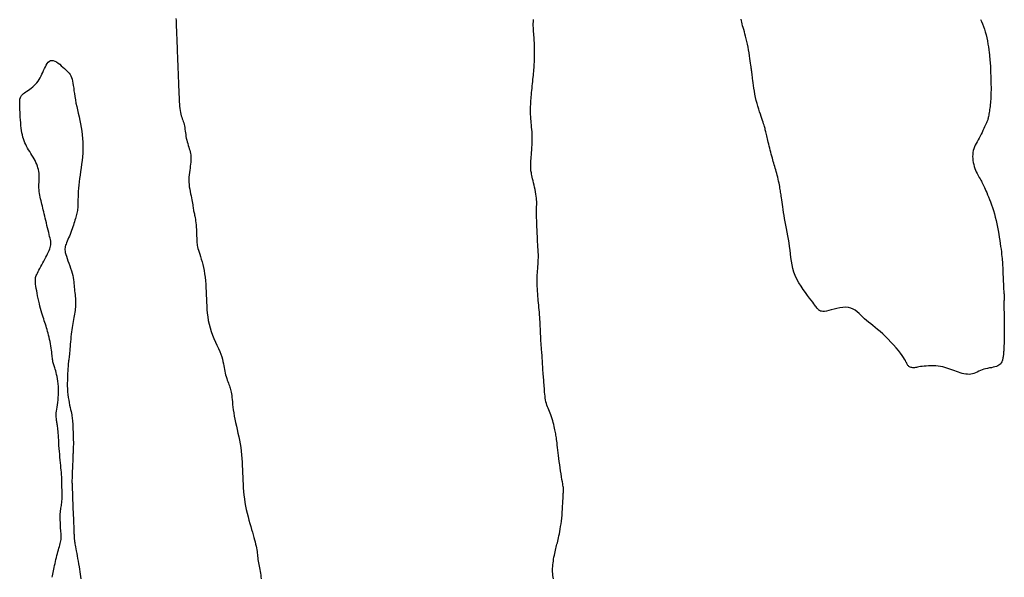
# Model space of a CAD drawing. Header units: millimetres. Extents: x 32690613 to 32693367, y 5343692 to 5344708.
# Tile 11 of 256: x 32692210 to 32692244, y 5343766 to 5343785. Entities that reach past the tile are written whole.
import ezdxf

# ---------------------------------------------------------------- set-up
doc = ezdxf.new("R2010")
doc.units = ezdxf.units.MM
doc.header["$LTSCALE"] = 20
for name, color, linetype in [('02-DGM_HL_495.00', 142, 'Continuous'), ('02-DGM_HL_495.50', 152, 'Continuous'), ('02-DGM_HL_496.00', 162, 'Continuous')]:
    doc.layers.add(name, color=color, linetype=linetype)

msp = doc.modelspace()

# ---------------------------------------------------------------- linework, layer by layer
at = {"layer": '02-DGM_HL_495.00', "elevation": 495, "flags": 128}
msp.add_lwpolyline([(32692243.115, 5343785.168), (32692243.146, 5343785.092), (32692243.178, 5343785.012), (32692243.211, 5343784.926), (32692243.244, 5343784.835), (32692243.275, 5343784.74), (32692243.304, 5343784.641), (32692243.328, 5343784.538), (32692243.35, 5343784.433), (32692243.368, 5343784.329), (32692243.383, 5343784.227), (32692243.396, 5343784.13), (32692243.407, 5343784.04), (32692243.415, 5343783.96), (32692243.422, 5343783.891), (32692243.428, 5343783.835), (32692243.433, 5343783.792), (32692243.436, 5343783.759), (32692243.439, 5343783.734), (32692243.441, 5343783.716), (32692243.442, 5343783.704), (32692243.443, 5343783.694), (32692243.444, 5343783.687), (32692243.445, 5343783.679), (32692243.446, 5343783.67), (32692243.446, 5343783.657), (32692243.447, 5343783.638), (32692243.448, 5343783.613), (32692243.45, 5343783.58), (32692243.451, 5343783.536), (32692243.454, 5343783.48), (32692243.456, 5343783.411), (32692243.459, 5343783.331), (32692243.462, 5343783.243), (32692243.465, 5343783.148), (32692243.468, 5343783.05), (32692243.47, 5343782.951), (32692243.471, 5343782.854), (32692243.471, 5343782.761), (32692243.47, 5343782.675), (32692243.468, 5343782.594), (32692243.465, 5343782.519), (32692243.461, 5343782.449), (32692243.456, 5343782.382), (32692243.45, 5343782.319), (32692243.444, 5343782.259), (32692243.437, 5343782.201), (32692243.43, 5343782.144), (32692243.423, 5343782.089), (32692243.416, 5343782.036), (32692243.408, 5343781.986), (32692243.401, 5343781.939), (32692243.393, 5343781.896), (32692243.386, 5343781.857), (32692243.379, 5343781.823), (32692243.373, 5343781.794), (32692243.366, 5343781.768), (32692243.359, 5343781.744), (32692243.351, 5343781.721), (32692243.341, 5343781.696), (32692243.33, 5343781.669), (32692243.315, 5343781.636), (32692243.298, 5343781.597), (32692243.277, 5343781.551), (32692243.253, 5343781.498), (32692243.226, 5343781.44), (32692243.197, 5343781.378), (32692243.166, 5343781.313), (32692243.133, 5343781.247), (32692243.1, 5343781.181), (32692243.065, 5343781.116), (32692243.031, 5343781.053), (32692242.997, 5343780.992), (32692242.965, 5343780.933), (32692242.935, 5343780.873), (32692242.908, 5343780.814), (32692242.884, 5343780.754), (32692242.866, 5343780.692), (32692242.852, 5343780.628), (32692242.845, 5343780.561), (32692242.843, 5343780.492), (32692242.846, 5343780.422), (32692242.854, 5343780.351), (32692242.866, 5343780.281), (32692242.881, 5343780.212), (32692242.9, 5343780.145), (32692242.921, 5343780.082), (32692242.944, 5343780.022), (32692242.968, 5343779.966), (32692242.994, 5343779.913), (32692243.02, 5343779.863), (32692243.046, 5343779.816), (32692243.072, 5343779.771), (32692243.097, 5343779.728), (32692243.12, 5343779.687), (32692243.142, 5343779.647), (32692243.163, 5343779.608), (32692243.183, 5343779.567), (32692243.204, 5343779.526), (32692243.224, 5343779.481), (32692243.246, 5343779.433), (32692243.27, 5343779.38), (32692243.296, 5343779.322), (32692243.325, 5343779.257), (32692243.356, 5343779.186), (32692243.389, 5343779.109), (32692243.423, 5343779.026), (32692243.457, 5343778.937), (32692243.492, 5343778.844), (32692243.526, 5343778.745), (32692243.558, 5343778.641), (32692243.589, 5343778.533), (32692243.618, 5343778.421), (32692243.645, 5343778.307), (32692243.67, 5343778.191), (32692243.693, 5343778.075), (32692243.715, 5343777.959), (32692243.735, 5343777.844), (32692243.754, 5343777.731), (32692243.771, 5343777.622), (32692243.786, 5343777.517), (32692243.8, 5343777.416), (32692243.813, 5343777.321), (32692243.824, 5343777.232), (32692243.833, 5343777.15), (32692243.841, 5343777.075), (32692243.848, 5343777.008), (32692243.854, 5343776.95), (32692243.858, 5343776.898), (32692243.862, 5343776.851), (32692243.865, 5343776.806), (32692243.867, 5343776.761), (32692243.87, 5343776.714), (32692243.872, 5343776.663), (32692243.874, 5343776.604), (32692243.877, 5343776.538), (32692243.88, 5343776.464), (32692243.883, 5343776.387), (32692243.886, 5343776.307), (32692243.889, 5343776.227), (32692243.893, 5343776.149), (32692243.897, 5343776.076), (32692243.9, 5343776.009), (32692243.903, 5343775.951), (32692243.907, 5343775.901), (32692243.91, 5343775.858), (32692243.912, 5343775.82), (32692243.915, 5343775.786), (32692243.916, 5343775.756), (32692243.917, 5343775.729), (32692243.918, 5343775.703), (32692243.918, 5343775.677), (32692243.917, 5343775.65), (32692243.916, 5343775.621), (32692243.915, 5343775.588), (32692243.913, 5343775.551), (32692243.912, 5343775.508), (32692243.912, 5343775.458), (32692243.912, 5343775.4), (32692243.913, 5343775.333), (32692243.914, 5343775.258), (32692243.916, 5343775.175), (32692243.919, 5343775.086), (32692243.921, 5343774.992), (32692243.923, 5343774.894), (32692243.924, 5343774.793), (32692243.925, 5343774.69), (32692243.925, 5343774.587), (32692243.924, 5343774.483), (32692243.923, 5343774.382), (32692243.921, 5343774.285), (32692243.919, 5343774.192), (32692243.917, 5343774.106), (32692243.914, 5343774.029), (32692243.911, 5343773.961), (32692243.909, 5343773.903), (32692243.906, 5343773.856), (32692243.903, 5343773.817), (32692243.901, 5343773.786), (32692243.899, 5343773.76), (32692243.896, 5343773.739), (32692243.894, 5343773.721), (32692243.892, 5343773.705), (32692243.89, 5343773.69), (32692243.888, 5343773.675), (32692243.885, 5343773.66), (32692243.883, 5343773.644), (32692243.879, 5343773.627), (32692243.875, 5343773.608), (32692243.871, 5343773.587), (32692243.865, 5343773.563), (32692243.858, 5343773.537), (32692243.849, 5343773.508), (32692243.837, 5343773.478), (32692243.821, 5343773.447), (32692243.801, 5343773.417), (32692243.775, 5343773.389), (32692243.743, 5343773.363), (32692243.704, 5343773.34), (32692243.657, 5343773.322), (32692243.604, 5343773.307), (32692243.545, 5343773.294), (32692243.483, 5343773.282), (32692243.418, 5343773.271), (32692243.353, 5343773.259), (32692243.288, 5343773.244), (32692243.224, 5343773.227), (32692243.164, 5343773.206), (32692243.107, 5343773.183), (32692243.051, 5343773.158), (32692242.997, 5343773.133), (32692242.943, 5343773.109), (32692242.89, 5343773.088), (32692242.836, 5343773.071), (32692242.781, 5343773.06), (32692242.724, 5343773.054), (32692242.665, 5343773.055), (32692242.606, 5343773.061), (32692242.545, 5343773.072), (32692242.483, 5343773.087), (32692242.42, 5343773.105), (32692242.357, 5343773.126), (32692242.293, 5343773.149), (32692242.23, 5343773.173), (32692242.166, 5343773.198), (32692242.101, 5343773.223), (32692242.034, 5343773.247), (32692241.966, 5343773.269), (32692241.895, 5343773.29), (32692241.822, 5343773.308), (32692241.745, 5343773.322), (32692241.664, 5343773.333), (32692241.582, 5343773.34), (32692241.498, 5343773.343), (32692241.415, 5343773.344), (32692241.335, 5343773.342), (32692241.257, 5343773.338), (32692241.185, 5343773.333), (32692241.119, 5343773.325), (32692241.061, 5343773.317), (32692241.009, 5343773.309), (32692240.964, 5343773.301), (32692240.923, 5343773.293), (32692240.887, 5343773.286), (32692240.855, 5343773.281), (32692240.824, 5343773.279), (32692240.796, 5343773.279), (32692240.768, 5343773.283), (32692240.741, 5343773.29), (32692240.715, 5343773.3), (32692240.691, 5343773.312), (32692240.669, 5343773.326), (32692240.649, 5343773.343), (32692240.631, 5343773.361), (32692240.616, 5343773.381), (32692240.604, 5343773.402), (32692240.593, 5343773.426), (32692240.581, 5343773.453), (32692240.566, 5343773.486), (32692240.547, 5343773.525), (32692240.52, 5343773.573), (32692240.484, 5343773.629), (32692240.437, 5343773.696), (32692240.378, 5343773.775), (32692240.308, 5343773.863), (32692240.23, 5343773.957), (32692240.144, 5343774.056), (32692240.054, 5343774.156), (32692239.961, 5343774.255), (32692239.867, 5343774.349), (32692239.775, 5343774.438), (32692239.685, 5343774.517), (32692239.6, 5343774.589), (32692239.517, 5343774.655), (32692239.438, 5343774.716), (32692239.363, 5343774.775), (32692239.29, 5343774.832), (32692239.221, 5343774.889), (32692239.154, 5343774.947), (32692239.091, 5343775.008), (32692239.028, 5343775.071), (32692238.966, 5343775.132), (32692238.903, 5343775.189), (32692238.837, 5343775.24), (32692238.766, 5343775.284), (32692238.689, 5343775.317), (32692238.605, 5343775.337), (32692238.513, 5343775.343), (32692238.415, 5343775.338), (32692238.313, 5343775.323), (32692238.211, 5343775.302), (32692238.111, 5343775.277), (32692238.015, 5343775.252), (32692237.927, 5343775.23), (32692237.848, 5343775.213), (32692237.782, 5343775.204), (32692237.727, 5343775.202), (32692237.682, 5343775.206), (32692237.645, 5343775.216), (32692237.615, 5343775.229), (32692237.591, 5343775.246), (32692237.571, 5343775.265), (32692237.554, 5343775.285), (32692237.538, 5343775.305), (32692237.521, 5343775.328), (32692237.503, 5343775.353), (32692237.482, 5343775.383), (32692237.456, 5343775.419), (32692237.424, 5343775.464), (32692237.383, 5343775.517), (32692237.334, 5343775.582), (32692237.274, 5343775.659), (32692237.206, 5343775.747), (32692237.133, 5343775.845), (32692237.057, 5343775.95), (32692236.982, 5343776.062), (32692236.91, 5343776.179), (32692236.844, 5343776.3), (32692236.786, 5343776.423), (32692236.74, 5343776.546), (32692236.704, 5343776.67), (32692236.676, 5343776.794), (32692236.654, 5343776.918), (32692236.636, 5343777.042), (32692236.621, 5343777.167), (32692236.607, 5343777.291), (32692236.592, 5343777.416), (32692236.575, 5343777.54), (32692236.555, 5343777.664), (32692236.533, 5343777.787), (32692236.511, 5343777.908), (32692236.488, 5343778.027), (32692236.465, 5343778.144), (32692236.443, 5343778.258), (32692236.422, 5343778.368), (32692236.403, 5343778.475), (32692236.386, 5343778.577), (32692236.371, 5343778.675), (32692236.357, 5343778.767), (32692236.345, 5343778.853), (32692236.334, 5343778.933), (32692236.324, 5343779.007), (32692236.315, 5343779.073), (32692236.308, 5343779.131), (32692236.301, 5343779.184), (32692236.294, 5343779.232), (32692236.287, 5343779.277), (32692236.28, 5343779.322), (32692236.273, 5343779.367), (32692236.264, 5343779.414), (32692236.255, 5343779.465), (32692236.243, 5343779.521), (32692236.231, 5343779.582), (32692236.217, 5343779.646), (32692236.202, 5343779.713), (32692236.186, 5343779.78), (32692236.17, 5343779.847), (32692236.154, 5343779.913), (32692236.137, 5343779.977), (32692236.12, 5343780.037), (32692236.104, 5343780.095), (32692236.087, 5343780.15), (32692236.071, 5343780.205), (32692236.054, 5343780.26), (32692236.037, 5343780.316), (32692236.02, 5343780.374), (32692236.003, 5343780.435), (32692235.985, 5343780.499), (32692235.967, 5343780.566), (32692235.95, 5343780.635), (32692235.932, 5343780.705), (32692235.915, 5343780.774), (32692235.898, 5343780.843), (32692235.882, 5343780.91), (32692235.866, 5343780.973), (32692235.852, 5343781.034), (32692235.838, 5343781.09), (32692235.826, 5343781.143), (32692235.814, 5343781.193), (32692235.802, 5343781.24), (32692235.792, 5343781.284), (32692235.781, 5343781.326), (32692235.772, 5343781.366), (32692235.763, 5343781.404), (32692235.753, 5343781.441), (32692235.744, 5343781.479), (32692235.733, 5343781.518), (32692235.721, 5343781.56), (32692235.707, 5343781.607), (32692235.69, 5343781.658), (32692235.671, 5343781.716), (32692235.648, 5343781.782), (32692235.622, 5343781.854), (32692235.595, 5343781.933), (32692235.566, 5343782.018), (32692235.537, 5343782.108), (32692235.509, 5343782.203), (32692235.481, 5343782.301), (32692235.455, 5343782.403), (32692235.431, 5343782.507), (32692235.41, 5343782.612), (32692235.391, 5343782.716), (32692235.374, 5343782.817), (32692235.36, 5343782.912), (32692235.347, 5343783.001), (32692235.337, 5343783.08), (32692235.328, 5343783.149), (32692235.322, 5343783.205), (32692235.316, 5343783.249), (32692235.312, 5343783.284), (32692235.309, 5343783.311), (32692235.307, 5343783.332), (32692235.306, 5343783.348), (32692235.304, 5343783.361), (32692235.303, 5343783.373), (32692235.301, 5343783.384), (32692235.299, 5343783.398), (32692235.297, 5343783.415), (32692235.293, 5343783.437), (32692235.289, 5343783.465), (32692235.284, 5343783.501), (32692235.277, 5343783.546), (32692235.269, 5343783.602), (32692235.26, 5343783.67), (32692235.249, 5343783.749), (32692235.237, 5343783.835), (32692235.223, 5343783.929), (32692235.208, 5343784.026), (32692235.191, 5343784.125), (32692235.174, 5343784.225), (32692235.154, 5343784.322), (32692235.134, 5343784.416), (32692235.113, 5343784.505), (32692235.091, 5343784.591), (32692235.069, 5343784.672), (32692235.048, 5343784.749), (32692235.027, 5343784.822), (32692235.007, 5343784.89), (32692234.989, 5343784.954), (32692234.973, 5343785.014), (32692234.959, 5343785.07), (32692234.946, 5343785.123), (32692234.935, 5343785.174)], dxfattribs=at)
at = {"layer": '02-DGM_HL_495.50', "elevation": 495.5, "flags": 128}
msp.add_lwpolyline([(32692228.525, 5343766.071), (32692228.516, 5343766.133), (32692228.508, 5343766.194), (32692228.503, 5343766.254), (32692228.5, 5343766.313), (32692228.499, 5343766.373), (32692228.5, 5343766.432), (32692228.503, 5343766.493), (32692228.508, 5343766.555), (32692228.515, 5343766.618), (32692228.524, 5343766.683), (32692228.535, 5343766.748), (32692228.546, 5343766.813), (32692228.559, 5343766.877), (32692228.572, 5343766.939), (32692228.585, 5343766.999), (32692228.598, 5343767.055), (32692228.611, 5343767.108), (32692228.624, 5343767.159), (32692228.636, 5343767.208), (32692228.649, 5343767.257), (32692228.662, 5343767.307), (32692228.674, 5343767.359), (32692228.688, 5343767.415), (32692228.701, 5343767.475), (32692228.715, 5343767.541), (32692228.73, 5343767.613), (32692228.745, 5343767.69), (32692228.759, 5343767.771), (32692228.773, 5343767.858), (32692228.787, 5343767.949), (32692228.799, 5343768.044), (32692228.81, 5343768.143), (32692228.82, 5343768.245), (32692228.828, 5343768.349), (32692228.835, 5343768.452), (32692228.841, 5343768.552), (32692228.847, 5343768.648), (32692228.851, 5343768.736), (32692228.855, 5343768.816), (32692228.859, 5343768.885), (32692228.862, 5343768.942), (32692228.865, 5343768.986), (32692228.868, 5343769.022), (32692228.871, 5343769.049), (32692228.873, 5343769.069), (32692228.874, 5343769.084), (32692228.875, 5343769.096), (32692228.876, 5343769.106), (32692228.876, 5343769.116), (32692228.875, 5343769.127), (32692228.874, 5343769.142), (32692228.871, 5343769.161), (32692228.867, 5343769.187), (32692228.861, 5343769.221), (32692228.853, 5343769.266), (32692228.844, 5343769.321), (32692228.833, 5343769.39), (32692228.819, 5343769.47), (32692228.805, 5343769.559), (32692228.789, 5343769.655), (32692228.773, 5343769.757), (32692228.758, 5343769.863), (32692228.742, 5343769.969), (32692228.727, 5343770.076), (32692228.713, 5343770.18), (32692228.7, 5343770.28), (32692228.689, 5343770.377), (32692228.678, 5343770.469), (32692228.668, 5343770.556), (32692228.659, 5343770.637), (32692228.651, 5343770.711), (32692228.643, 5343770.777), (32692228.636, 5343770.835), (32692228.629, 5343770.887), (32692228.622, 5343770.934), (32692228.615, 5343770.979), (32692228.608, 5343771.022), (32692228.599, 5343771.065), (32692228.59, 5343771.111), (32692228.579, 5343771.161), (32692228.566, 5343771.216), (32692228.552, 5343771.276), (32692228.537, 5343771.339), (32692228.52, 5343771.405), (32692228.502, 5343771.472), (32692228.482, 5343771.538), (32692228.462, 5343771.604), (32692228.44, 5343771.667), (32692228.417, 5343771.727), (32692228.394, 5343771.785), (32692228.371, 5343771.84), (32692228.348, 5343771.895), (32692228.327, 5343771.949), (32692228.306, 5343772.004), (32692228.288, 5343772.06), (32692228.272, 5343772.119), (32692228.259, 5343772.181), (32692228.248, 5343772.245), (32692228.24, 5343772.311), (32692228.233, 5343772.378), (32692228.227, 5343772.445), (32692228.223, 5343772.512), (32692228.218, 5343772.577), (32692228.214, 5343772.641), (32692228.209, 5343772.702), (32692228.204, 5343772.761), (32692228.199, 5343772.819), (32692228.194, 5343772.877), (32692228.189, 5343772.935), (32692228.184, 5343772.993), (32692228.179, 5343773.054), (32692228.174, 5343773.117), (32692228.17, 5343773.183), (32692228.166, 5343773.251), (32692228.162, 5343773.32), (32692228.158, 5343773.39), (32692228.154, 5343773.46), (32692228.151, 5343773.529), (32692228.147, 5343773.596), (32692228.143, 5343773.66), (32692228.138, 5343773.721), (32692228.134, 5343773.778), (32692228.129, 5343773.833), (32692228.125, 5343773.885), (32692228.12, 5343773.935), (32692228.116, 5343773.983), (32692228.112, 5343774.031), (32692228.108, 5343774.077), (32692228.105, 5343774.124), (32692228.102, 5343774.17), (32692228.099, 5343774.217), (32692228.097, 5343774.266), (32692228.094, 5343774.316), (32692228.092, 5343774.369), (32692228.09, 5343774.426), (32692228.088, 5343774.486), (32692228.085, 5343774.551), (32692228.082, 5343774.619), (32692228.079, 5343774.692), (32692228.076, 5343774.767), (32692228.072, 5343774.845), (32692228.067, 5343774.924), (32692228.062, 5343775.006), (32692228.056, 5343775.089), (32692228.049, 5343775.172), (32692228.042, 5343775.256), (32692228.034, 5343775.338), (32692228.026, 5343775.419), (32692228.019, 5343775.497), (32692228.011, 5343775.572), (32692228.005, 5343775.642), (32692227.999, 5343775.707), (32692227.994, 5343775.767), (32692227.989, 5343775.821), (32692227.986, 5343775.871), (32692227.983, 5343775.917), (32692227.981, 5343775.96), (32692227.979, 5343776), (32692227.977, 5343776.04), (32692227.976, 5343776.078), (32692227.974, 5343776.117), (32692227.973, 5343776.156), (32692227.972, 5343776.197), (32692227.971, 5343776.24), (32692227.972, 5343776.286), (32692227.972, 5343776.336), (32692227.974, 5343776.391), (32692227.977, 5343776.45), (32692227.981, 5343776.516), (32692227.985, 5343776.586), (32692227.991, 5343776.659), (32692227.996, 5343776.735), (32692228.001, 5343776.811), (32692228.006, 5343776.886), (32692228.009, 5343776.958), (32692228.012, 5343777.028), (32692228.012, 5343777.092), (32692228.012, 5343777.153), (32692228.01, 5343777.21), (32692228.007, 5343777.267), (32692228.004, 5343777.322), (32692228, 5343777.378), (32692227.996, 5343777.436), (32692227.992, 5343777.497), (32692227.988, 5343777.561), (32692227.984, 5343777.629), (32692227.981, 5343777.699), (32692227.978, 5343777.772), (32692227.974, 5343777.847), (32692227.971, 5343777.924), (32692227.968, 5343778.001), (32692227.965, 5343778.079), (32692227.962, 5343778.157), (32692227.959, 5343778.235), (32692227.956, 5343778.311), (32692227.954, 5343778.387), (32692227.952, 5343778.46), (32692227.951, 5343778.53), (32692227.951, 5343778.598), (32692227.951, 5343778.663), (32692227.953, 5343778.723), (32692227.954, 5343778.782), (32692227.956, 5343778.838), (32692227.957, 5343778.894), (32692227.956, 5343778.951), (32692227.954, 5343779.01), (32692227.95, 5343779.072), (32692227.942, 5343779.138), (32692227.932, 5343779.209), (32692227.918, 5343779.284), (32692227.903, 5343779.361), (32692227.886, 5343779.439), (32692227.868, 5343779.516), (32692227.85, 5343779.59), (32692227.833, 5343779.661), (32692227.817, 5343779.726), (32692227.804, 5343779.785), (32692227.792, 5343779.837), (32692227.782, 5343779.884), (32692227.773, 5343779.927), (32692227.766, 5343779.966), (32692227.761, 5343780.002), (32692227.756, 5343780.036), (32692227.753, 5343780.069), (32692227.751, 5343780.101), (32692227.75, 5343780.135), (32692227.75, 5343780.17), (32692227.75, 5343780.208), (32692227.752, 5343780.249), (32692227.755, 5343780.295), (32692227.759, 5343780.348), (32692227.764, 5343780.407), (32692227.77, 5343780.473), (32692227.776, 5343780.546), (32692227.783, 5343780.625), (32692227.789, 5343780.709), (32692227.795, 5343780.796), (32692227.8, 5343780.885), (32692227.803, 5343780.975), (32692227.804, 5343781.066), (32692227.803, 5343781.155), (32692227.8, 5343781.243), (32692227.796, 5343781.329), (32692227.79, 5343781.412), (32692227.784, 5343781.491), (32692227.777, 5343781.567), (32692227.77, 5343781.637), (32692227.764, 5343781.703), (32692227.759, 5343781.762), (32692227.755, 5343781.816), (32692227.752, 5343781.866), (32692227.749, 5343781.913), (32692227.748, 5343781.956), (32692227.747, 5343781.998), (32692227.746, 5343782.038), (32692227.746, 5343782.078), (32692227.746, 5343782.119), (32692227.747, 5343782.16), (32692227.748, 5343782.203), (32692227.75, 5343782.248), (32692227.752, 5343782.296), (32692227.755, 5343782.348), (32692227.759, 5343782.404), (32692227.764, 5343782.464), (32692227.769, 5343782.529), (32692227.775, 5343782.598), (32692227.782, 5343782.671), (32692227.79, 5343782.746), (32692227.797, 5343782.823), (32692227.805, 5343782.899), (32692227.813, 5343782.975), (32692227.82, 5343783.05), (32692227.828, 5343783.122), (32692227.835, 5343783.192), (32692227.842, 5343783.259), (32692227.848, 5343783.325), (32692227.854, 5343783.39), (32692227.86, 5343783.454), (32692227.864, 5343783.517), (32692227.869, 5343783.58), (32692227.873, 5343783.643), (32692227.876, 5343783.705), (32692227.879, 5343783.768), (32692227.881, 5343783.83), (32692227.882, 5343783.892), (32692227.883, 5343783.953), (32692227.884, 5343784.015), (32692227.884, 5343784.075), (32692227.883, 5343784.135), (32692227.882, 5343784.195), (32692227.881, 5343784.255), (32692227.878, 5343784.315), (32692227.876, 5343784.375), (32692227.873, 5343784.435), (32692227.869, 5343784.496), (32692227.865, 5343784.558), (32692227.86, 5343784.621), (32692227.855, 5343784.685), (32692227.85, 5343784.75), (32692227.846, 5343784.816), (32692227.843, 5343784.884), (32692227.84, 5343784.952), (32692227.84, 5343785.022), (32692227.841, 5343785.094), (32692227.844, 5343785.166)], dxfattribs=at)
at = {"layer": '02-DGM_HL_496.00', "elevation": 496, "flags": 128}
for points in [[(32692215.636, 5343785.2), (32692215.639, 5343785.127), (32692215.642, 5343785.057), (32692215.644, 5343784.993), (32692215.646, 5343784.933), (32692215.649, 5343784.877), (32692215.651, 5343784.826), (32692215.653, 5343784.777), (32692215.654, 5343784.732), (32692215.656, 5343784.688), (32692215.658, 5343784.646), (32692215.659, 5343784.604), (32692215.661, 5343784.562), (32692215.663, 5343784.52), (32692215.664, 5343784.476), (32692215.666, 5343784.43), (32692215.668, 5343784.382), (32692215.67, 5343784.331), (32692215.672, 5343784.275), (32692215.674, 5343784.215), (32692215.677, 5343784.151), (32692215.68, 5343784.082), (32692215.682, 5343784.01), (32692215.685, 5343783.938), (32692215.688, 5343783.865), (32692215.691, 5343783.794), (32692215.694, 5343783.725), (32692215.696, 5343783.66), (32692215.698, 5343783.6), (32692215.701, 5343783.544), (32692215.703, 5343783.49), (32692215.705, 5343783.438), (32692215.707, 5343783.386), (32692215.709, 5343783.332), (32692215.711, 5343783.276), (32692215.714, 5343783.216), (32692215.716, 5343783.151), (32692215.719, 5343783.082), (32692215.722, 5343783.008), (32692215.725, 5343782.932), (32692215.728, 5343782.852), (32692215.731, 5343782.771), (32692215.734, 5343782.689), (32692215.737, 5343782.605), (32692215.741, 5343782.522), (32692215.744, 5343782.44), (32692215.748, 5343782.359), (32692215.754, 5343782.279), (32692215.76, 5343782.203), (32692215.768, 5343782.13), (32692215.777, 5343782.061), (32692215.789, 5343781.996), (32692215.803, 5343781.936), (32692215.819, 5343781.881), (32692215.836, 5343781.829), (32692215.853, 5343781.779), (32692215.87, 5343781.731), (32692215.887, 5343781.683), (32692215.903, 5343781.634), (32692215.916, 5343781.584), (32692215.928, 5343781.531), (32692215.937, 5343781.476), (32692215.945, 5343781.418), (32692215.953, 5343781.359), (32692215.961, 5343781.299), (32692215.969, 5343781.238), (32692215.979, 5343781.176), (32692215.99, 5343781.114), (32692216.004, 5343781.052), (32692216.02, 5343780.991), (32692216.037, 5343780.93), (32692216.055, 5343780.87), (32692216.073, 5343780.811), (32692216.09, 5343780.755), (32692216.106, 5343780.7), (32692216.12, 5343780.647), (32692216.131, 5343780.596), (32692216.139, 5343780.547), (32692216.145, 5343780.499), (32692216.148, 5343780.45), (32692216.149, 5343780.399), (32692216.147, 5343780.347), (32692216.143, 5343780.291), (32692216.136, 5343780.23), (32692216.127, 5343780.165), (32692216.116, 5343780.095), (32692216.106, 5343780.021), (32692216.095, 5343779.944), (32692216.086, 5343779.864), (32692216.079, 5343779.782), (32692216.076, 5343779.7), (32692216.077, 5343779.616), (32692216.082, 5343779.533), (32692216.092, 5343779.451), (32692216.105, 5343779.37), (32692216.121, 5343779.292), (32692216.137, 5343779.215), (32692216.154, 5343779.143), (32692216.17, 5343779.074), (32692216.184, 5343779.009), (32692216.195, 5343778.949), (32692216.204, 5343778.895), (32692216.212, 5343778.844), (32692216.218, 5343778.797), (32692216.223, 5343778.753), (32692216.229, 5343778.712), (32692216.234, 5343778.673), (32692216.24, 5343778.636), (32692216.247, 5343778.6), (32692216.255, 5343778.565), (32692216.264, 5343778.528), (32692216.273, 5343778.49), (32692216.283, 5343778.448), (32692216.292, 5343778.401), (32692216.301, 5343778.35), (32692216.309, 5343778.291), (32692216.316, 5343778.225), (32692216.322, 5343778.154), (32692216.328, 5343778.078), (32692216.333, 5343778), (32692216.337, 5343777.922), (32692216.34, 5343777.847), (32692216.343, 5343777.775), (32692216.346, 5343777.709), (32692216.348, 5343777.65), (32692216.351, 5343777.597), (32692216.354, 5343777.548), (32692216.359, 5343777.501), (32692216.366, 5343777.454), (32692216.375, 5343777.405), (32692216.388, 5343777.352), (32692216.404, 5343777.294), (32692216.424, 5343777.229), (32692216.447, 5343777.156), (32692216.472, 5343777.076), (32692216.499, 5343776.99), (32692216.526, 5343776.899), (32692216.552, 5343776.801), (32692216.576, 5343776.699), (32692216.598, 5343776.593), (32692216.616, 5343776.482), (32692216.631, 5343776.368), (32692216.643, 5343776.251), (32692216.652, 5343776.131), (32692216.66, 5343776.009), (32692216.666, 5343775.886), (32692216.672, 5343775.762), (32692216.677, 5343775.637), (32692216.682, 5343775.512), (32692216.688, 5343775.387), (32692216.696, 5343775.262), (32692216.707, 5343775.138), (32692216.722, 5343775.013), (32692216.741, 5343774.889), (32692216.767, 5343774.765), (32692216.799, 5343774.641), (32692216.839, 5343774.517), (32692216.884, 5343774.395), (32692216.934, 5343774.275), (32692216.985, 5343774.158), (32692217.036, 5343774.045), (32692217.085, 5343773.937), (32692217.129, 5343773.834), (32692217.168, 5343773.738), (32692217.199, 5343773.649), (32692217.223, 5343773.567), (32692217.242, 5343773.49), (32692217.257, 5343773.418), (32692217.269, 5343773.35), (32692217.28, 5343773.285), (32692217.29, 5343773.222), (32692217.302, 5343773.159), (32692217.316, 5343773.097), (32692217.332, 5343773.036), (32692217.35, 5343772.976), (32692217.369, 5343772.917), (32692217.388, 5343772.86), (32692217.407, 5343772.806), (32692217.427, 5343772.754), (32692217.445, 5343772.706), (32692217.461, 5343772.662), (32692217.477, 5343772.62), (32692217.491, 5343772.578), (32692217.503, 5343772.537), (32692217.515, 5343772.493), (32692217.525, 5343772.446), (32692217.534, 5343772.393), (32692217.542, 5343772.335), (32692217.55, 5343772.269), (32692217.557, 5343772.195), (32692217.564, 5343772.115), (32692217.572, 5343772.028), (32692217.581, 5343771.936), (32692217.593, 5343771.838), (32692217.608, 5343771.736), (32692217.626, 5343771.629), (32692217.647, 5343771.519), (32692217.672, 5343771.405), (32692217.699, 5343771.288), (32692217.727, 5343771.169), (32692217.755, 5343771.048), (32692217.782, 5343770.926), (32692217.807, 5343770.802), (32692217.83, 5343770.678), (32692217.848, 5343770.554), (32692217.863, 5343770.429), (32692217.876, 5343770.305), (32692217.886, 5343770.18), (32692217.893, 5343770.055), (32692217.9, 5343769.93), (32692217.905, 5343769.805), (32692217.91, 5343769.68), (32692217.915, 5343769.556), (32692217.921, 5343769.431), (32692217.927, 5343769.306), (32692217.935, 5343769.181), (32692217.945, 5343769.056), (32692217.957, 5343768.932), (32692217.972, 5343768.807), (32692217.991, 5343768.683), (32692218.013, 5343768.559), (32692218.039, 5343768.436), (32692218.067, 5343768.314), (32692218.097, 5343768.195), (32692218.127, 5343768.079), (32692218.159, 5343767.967), (32692218.189, 5343767.86), (32692218.219, 5343767.758), (32692218.247, 5343767.662), (32692218.273, 5343767.572), (32692218.297, 5343767.487), (32692218.319, 5343767.407), (32692218.339, 5343767.332), (32692218.357, 5343767.261), (32692218.372, 5343767.194), (32692218.385, 5343767.13), (32692218.396, 5343767.07), (32692218.405, 5343767.012), (32692218.412, 5343766.955), (32692218.418, 5343766.9), (32692218.424, 5343766.846), (32692218.43, 5343766.792), (32692218.437, 5343766.738), (32692218.444, 5343766.682), (32692218.454, 5343766.626), (32692218.464, 5343766.568), (32692218.475, 5343766.509), (32692218.487, 5343766.448), (32692218.499, 5343766.388), (32692218.51, 5343766.326), (32692218.521, 5343766.264), (32692218.53, 5343766.202), (32692218.538, 5343766.14), (32692218.544, 5343766.077)], [(32692211.41, 5343766.126), (32692211.425, 5343766.182), (32692211.437, 5343766.237), (32692211.448, 5343766.292), (32692211.458, 5343766.347), (32692211.468, 5343766.405), (32692211.479, 5343766.464), (32692211.492, 5343766.528), (32692211.506, 5343766.593), (32692211.521, 5343766.661), (32692211.537, 5343766.73), (32692211.554, 5343766.799), (32692211.571, 5343766.867), (32692211.589, 5343766.934), (32692211.607, 5343766.999), (32692211.624, 5343767.061), (32692211.641, 5343767.119), (32692211.657, 5343767.175), (32692211.672, 5343767.228), (32692211.685, 5343767.279), (32692211.697, 5343767.328), (32692211.706, 5343767.374), (32692211.713, 5343767.418), (32692211.717, 5343767.46), (32692211.719, 5343767.502), (32692211.718, 5343767.543), (32692211.716, 5343767.586), (32692211.713, 5343767.632), (32692211.709, 5343767.681), (32692211.704, 5343767.734), (32692211.699, 5343767.794), (32692211.695, 5343767.859), (32692211.691, 5343767.929), (32692211.688, 5343768.003), (32692211.685, 5343768.077), (32692211.684, 5343768.15), (32692211.684, 5343768.221), (32692211.686, 5343768.288), (32692211.689, 5343768.348), (32692211.694, 5343768.4), (32692211.701, 5343768.447), (32692211.709, 5343768.49), (32692211.717, 5343768.531), (32692211.725, 5343768.573), (32692211.732, 5343768.618), (32692211.739, 5343768.669), (32692211.744, 5343768.727), (32692211.747, 5343768.794), (32692211.748, 5343768.869), (32692211.748, 5343768.948), (32692211.747, 5343769.03), (32692211.746, 5343769.112), (32692211.744, 5343769.191), (32692211.742, 5343769.264), (32692211.74, 5343769.331), (32692211.739, 5343769.388), (32692211.738, 5343769.437), (32692211.737, 5343769.481), (32692211.736, 5343769.523), (32692211.735, 5343769.565), (32692211.732, 5343769.609), (32692211.729, 5343769.659), (32692211.724, 5343769.717), (32692211.718, 5343769.784), (32692211.71, 5343769.86), (32692211.702, 5343769.944), (32692211.693, 5343770.034), (32692211.683, 5343770.128), (32692211.674, 5343770.226), (32692211.665, 5343770.326), (32692211.656, 5343770.426), (32692211.649, 5343770.525), (32692211.642, 5343770.623), (32692211.636, 5343770.717), (32692211.631, 5343770.808), (32692211.626, 5343770.894), (32692211.621, 5343770.975), (32692211.617, 5343771.049), (32692211.612, 5343771.115), (32692211.607, 5343771.173), (32692211.601, 5343771.225), (32692211.595, 5343771.27), (32692211.59, 5343771.31), (32692211.584, 5343771.346), (32692211.578, 5343771.38), (32692211.572, 5343771.413), (32692211.566, 5343771.446), (32692211.561, 5343771.479), (32692211.556, 5343771.515), (32692211.552, 5343771.552), (32692211.549, 5343771.593), (32692211.548, 5343771.638), (32692211.548, 5343771.687), (32692211.551, 5343771.741), (32692211.556, 5343771.801), (32692211.564, 5343771.867), (32692211.575, 5343771.938), (32692211.586, 5343772.015), (32692211.597, 5343772.096), (32692211.608, 5343772.18), (32692211.617, 5343772.268), (32692211.624, 5343772.358), (32692211.627, 5343772.45), (32692211.626, 5343772.543), (32692211.622, 5343772.636), (32692211.614, 5343772.727), (32692211.604, 5343772.816), (32692211.591, 5343772.9), (32692211.577, 5343772.98), (32692211.562, 5343773.054), (32692211.547, 5343773.12), (32692211.531, 5343773.178), (32692211.516, 5343773.228), (32692211.502, 5343773.272), (32692211.488, 5343773.312), (32692211.475, 5343773.348), (32692211.463, 5343773.382), (32692211.453, 5343773.416), (32692211.443, 5343773.449), (32692211.436, 5343773.485), (32692211.43, 5343773.522), (32692211.424, 5343773.563), (32692211.419, 5343773.606), (32692211.414, 5343773.653), (32692211.409, 5343773.703), (32692211.402, 5343773.758), (32692211.395, 5343773.818), (32692211.385, 5343773.883), (32692211.375, 5343773.951), (32692211.363, 5343774.023), (32692211.349, 5343774.097), (32692211.335, 5343774.171), (32692211.32, 5343774.245), (32692211.304, 5343774.318), (32692211.288, 5343774.388), (32692211.271, 5343774.456), (32692211.254, 5343774.52), (32692211.236, 5343774.582), (32692211.218, 5343774.643), (32692211.2, 5343774.703), (32692211.181, 5343774.762), (32692211.161, 5343774.822), (32692211.141, 5343774.883), (32692211.121, 5343774.946), (32692211.1, 5343775.01), (32692211.078, 5343775.078), (32692211.057, 5343775.147), (32692211.035, 5343775.22), (32692211.014, 5343775.296), (32692210.993, 5343775.376), (32692210.972, 5343775.46), (32692210.951, 5343775.548), (32692210.931, 5343775.639), (32692210.913, 5343775.73), (32692210.895, 5343775.82), (32692210.88, 5343775.907), (32692210.866, 5343775.989), (32692210.854, 5343776.065), (32692210.845, 5343776.132), (32692210.839, 5343776.189), (32692210.835, 5343776.238), (32692210.835, 5343776.281), (32692210.838, 5343776.319), (32692210.844, 5343776.355), (32692210.854, 5343776.39), (32692210.867, 5343776.427), (32692210.884, 5343776.467), (32692210.906, 5343776.512), (32692210.93, 5343776.562), (32692210.958, 5343776.615), (32692210.988, 5343776.672), (32692211.02, 5343776.732), (32692211.053, 5343776.794), (32692211.087, 5343776.857), (32692211.122, 5343776.921), (32692211.157, 5343776.985), (32692211.192, 5343777.048), (32692211.225, 5343777.11), (32692211.255, 5343777.171), (32692211.284, 5343777.23), (32692211.309, 5343777.286), (32692211.33, 5343777.339), (32692211.346, 5343777.388), (32692211.357, 5343777.434), (32692211.364, 5343777.477), (32692211.365, 5343777.519), (32692211.363, 5343777.561), (32692211.358, 5343777.605), (32692211.349, 5343777.652), (32692211.337, 5343777.704), (32692211.323, 5343777.763), (32692211.307, 5343777.828), (32692211.29, 5343777.9), (32692211.271, 5343777.977), (32692211.252, 5343778.057), (32692211.232, 5343778.139), (32692211.212, 5343778.222), (32692211.193, 5343778.303), (32692211.174, 5343778.382), (32692211.156, 5343778.458), (32692211.138, 5343778.53), (32692211.121, 5343778.6), (32692211.105, 5343778.666), (32692211.09, 5343778.731), (32692211.074, 5343778.795), (32692211.059, 5343778.857), (32692211.044, 5343778.919), (32692211.029, 5343778.981), (32692211.015, 5343779.043), (32692211.001, 5343779.105), (32692210.989, 5343779.167), (32692210.978, 5343779.23), (32692210.969, 5343779.292), (32692210.962, 5343779.354), (32692210.958, 5343779.416), (32692210.957, 5343779.479), (32692210.958, 5343779.542), (32692210.961, 5343779.604), (32692210.964, 5343779.667), (32692210.966, 5343779.73), (32692210.967, 5343779.792), (32692210.966, 5343779.855), (32692210.961, 5343779.917), (32692210.952, 5343779.979), (32692210.94, 5343780.041), (32692210.923, 5343780.103), (32692210.903, 5343780.165), (32692210.88, 5343780.227), (32692210.853, 5343780.288), (32692210.824, 5343780.349), (32692210.792, 5343780.411), (32692210.757, 5343780.472), (32692210.72, 5343780.533), (32692210.682, 5343780.594), (32692210.644, 5343780.655), (32692210.606, 5343780.716), (32692210.57, 5343780.777), (32692210.535, 5343780.839), (32692210.504, 5343780.9), (32692210.475, 5343780.961), (32692210.45, 5343781.024), (32692210.428, 5343781.088), (32692210.408, 5343781.154), (32692210.391, 5343781.224), (32692210.376, 5343781.298), (32692210.363, 5343781.376), (32692210.352, 5343781.459), (32692210.342, 5343781.548), (32692210.334, 5343781.641), (32692210.327, 5343781.736), (32692210.321, 5343781.83), (32692210.316, 5343781.921), (32692210.312, 5343782.006), (32692210.309, 5343782.084), (32692210.306, 5343782.152), (32692210.304, 5343782.209), (32692210.303, 5343782.255), (32692210.301, 5343782.292), (32692210.3, 5343782.321), (32692210.3, 5343782.344), (32692210.3, 5343782.362), (32692210.3, 5343782.377), (32692210.301, 5343782.39), (32692210.302, 5343782.402), (32692210.303, 5343782.415), (32692210.305, 5343782.427), (32692210.307, 5343782.44), (32692210.31, 5343782.453), (32692210.314, 5343782.467), (32692210.319, 5343782.481), (32692210.325, 5343782.496), (32692210.332, 5343782.513), (32692210.341, 5343782.53), (32692210.352, 5343782.549), (32692210.366, 5343782.57), (32692210.384, 5343782.591), (32692210.406, 5343782.614), (32692210.433, 5343782.639), (32692210.466, 5343782.665), (32692210.505, 5343782.693), (32692210.549, 5343782.723), (32692210.596, 5343782.755), (32692210.646, 5343782.789), (32692210.697, 5343782.826), (32692210.749, 5343782.866), (32692210.798, 5343782.91), (32692210.845, 5343782.956), (32692210.888, 5343783.007), (32692210.928, 5343783.061), (32692210.964, 5343783.117), (32692210.998, 5343783.176), (32692211.03, 5343783.237), (32692211.06, 5343783.299), (32692211.09, 5343783.362), (32692211.118, 5343783.426), (32692211.147, 5343783.489), (32692211.177, 5343783.551), (32692211.207, 5343783.608), (32692211.24, 5343783.66), (32692211.274, 5343783.704), (32692211.312, 5343783.738), (32692211.352, 5343783.761), (32692211.397, 5343783.77), (32692211.446, 5343783.765), (32692211.498, 5343783.746), (32692211.553, 5343783.717), (32692211.609, 5343783.679), (32692211.665, 5343783.636), (32692211.721, 5343783.589), (32692211.774, 5343783.542), (32692211.825, 5343783.495), (32692211.871, 5343783.452), (32692211.914, 5343783.411), (32692211.953, 5343783.37), (32692211.987, 5343783.329), (32692212.018, 5343783.286), (32692212.046, 5343783.24), (32692212.069, 5343783.188), (32692212.089, 5343783.13), (32692212.106, 5343783.064), (32692212.119, 5343782.991), (32692212.131, 5343782.911), (32692212.143, 5343782.825), (32692212.154, 5343782.732), (32692212.167, 5343782.635), (32692212.182, 5343782.532), (32692212.2, 5343782.426), (32692212.222, 5343782.315), (32692212.247, 5343782.201), (32692212.273, 5343782.085), (32692212.301, 5343781.966), (32692212.329, 5343781.845), (32692212.357, 5343781.722), (32692212.382, 5343781.599), (32692212.404, 5343781.474), (32692212.423, 5343781.35), (32692212.437, 5343781.226), (32692212.448, 5343781.101), (32692212.455, 5343780.976), (32692212.458, 5343780.851), (32692212.457, 5343780.726), (32692212.452, 5343780.601), (32692212.443, 5343780.475), (32692212.43, 5343780.35), (32692212.415, 5343780.225), (32692212.398, 5343780.1), (32692212.379, 5343779.978), (32692212.36, 5343779.857), (32692212.343, 5343779.738), (32692212.327, 5343779.623), (32692212.314, 5343779.511), (32692212.304, 5343779.403), (32692212.298, 5343779.3), (32692212.294, 5343779.202), (32692212.291, 5343779.109), (32692212.29, 5343779.022), (32692212.289, 5343778.941), (32692212.288, 5343778.868), (32692212.286, 5343778.801), (32692212.282, 5343778.742), (32692212.277, 5343778.689), (32692212.271, 5343778.642), (32692212.263, 5343778.597), (32692212.253, 5343778.554), (32692212.243, 5343778.512), (32692212.231, 5343778.469), (32692212.217, 5343778.423), (32692212.203, 5343778.374), (32692212.188, 5343778.321), (32692212.171, 5343778.265), (32692212.153, 5343778.207), (32692212.134, 5343778.147), (32692212.113, 5343778.085), (32692212.092, 5343778.022), (32692212.069, 5343777.959), (32692212.045, 5343777.895), (32692212.02, 5343777.832), (32692211.995, 5343777.771), (32692211.97, 5343777.711), (32692211.946, 5343777.653), (32692211.923, 5343777.599), (32692211.902, 5343777.548), (32692211.884, 5343777.501), (32692211.868, 5343777.459), (32692211.856, 5343777.42), (32692211.847, 5343777.382), (32692211.843, 5343777.343), (32692211.843, 5343777.303), (32692211.847, 5343777.258), (32692211.857, 5343777.208), (32692211.872, 5343777.15), (32692211.893, 5343777.084), (32692211.918, 5343777.011), (32692211.947, 5343776.931), (32692211.977, 5343776.848), (32692212.008, 5343776.762), (32692212.038, 5343776.676), (32692212.065, 5343776.591), (32692212.089, 5343776.508), (32692212.109, 5343776.43), (32692212.124, 5343776.356), (32692212.136, 5343776.285), (32692212.146, 5343776.217), (32692212.153, 5343776.151), (32692212.159, 5343776.087), (32692212.164, 5343776.024), (32692212.17, 5343775.961), (32692212.176, 5343775.899), (32692212.183, 5343775.837), (32692212.19, 5343775.775), (32692212.196, 5343775.713), (32692212.202, 5343775.651), (32692212.206, 5343775.59), (32692212.209, 5343775.53), (32692212.209, 5343775.47), (32692212.208, 5343775.41), (32692212.204, 5343775.351), (32692212.198, 5343775.292), (32692212.191, 5343775.233), (32692212.182, 5343775.174), (32692212.172, 5343775.113), (32692212.161, 5343775.052), (32692212.15, 5343774.99), (32692212.138, 5343774.926), (32692212.127, 5343774.861), (32692212.115, 5343774.794), (32692212.103, 5343774.724), (32692212.092, 5343774.653), (32692212.081, 5343774.578), (32692212.07, 5343774.501), (32692212.06, 5343774.422), (32692212.051, 5343774.339), (32692212.043, 5343774.254), (32692212.034, 5343774.169), (32692212.027, 5343774.085), (32692212.02, 5343774.004), (32692212.013, 5343773.926), (32692212.007, 5343773.853), (32692212.001, 5343773.786), (32692211.995, 5343773.727), (32692211.99, 5343773.675), (32692211.984, 5343773.629), (32692211.98, 5343773.589), (32692211.975, 5343773.553), (32692211.971, 5343773.52), (32692211.967, 5343773.49), (32692211.963, 5343773.463), (32692211.96, 5343773.436), (32692211.958, 5343773.409), (32692211.955, 5343773.38), (32692211.953, 5343773.348), (32692211.95, 5343773.312), (32692211.948, 5343773.269), (32692211.945, 5343773.22), (32692211.941, 5343773.162), (32692211.937, 5343773.095), (32692211.933, 5343773.019), (32692211.929, 5343772.935), (32692211.927, 5343772.847), (32692211.925, 5343772.753), (32692211.926, 5343772.657), (32692211.929, 5343772.559), (32692211.936, 5343772.461), (32692211.946, 5343772.364), (32692211.958, 5343772.269), (32692211.973, 5343772.176), (32692211.989, 5343772.088), (32692212.006, 5343772.004), (32692212.022, 5343771.925), (32692212.038, 5343771.852), (32692212.052, 5343771.787), (32692212.065, 5343771.728), (32692212.075, 5343771.676), (32692212.083, 5343771.627), (32692212.09, 5343771.58), (32692212.096, 5343771.534), (32692212.101, 5343771.485), (32692212.105, 5343771.433), (32692212.109, 5343771.376), (32692212.112, 5343771.311), (32692212.116, 5343771.241), (32692212.119, 5343771.167), (32692212.123, 5343771.091), (32692212.125, 5343771.015), (32692212.128, 5343770.941), (32692212.13, 5343770.87), (32692212.131, 5343770.804), (32692212.132, 5343770.745), (32692212.132, 5343770.692), (32692212.132, 5343770.645), (32692212.131, 5343770.602), (32692212.13, 5343770.563), (32692212.129, 5343770.528), (32692212.127, 5343770.494), (32692212.126, 5343770.462), (32692212.125, 5343770.431), (32692212.123, 5343770.399), (32692212.122, 5343770.365), (32692212.12, 5343770.329), (32692212.118, 5343770.289), (32692212.116, 5343770.244), (32692212.114, 5343770.193), (32692212.111, 5343770.134), (32692212.109, 5343770.067), (32692212.105, 5343769.995), (32692212.102, 5343769.918), (32692212.099, 5343769.84), (32692212.096, 5343769.762), (32692212.093, 5343769.687), (32692212.09, 5343769.616), (32692212.088, 5343769.553), (32692212.087, 5343769.499), (32692212.086, 5343769.452), (32692212.086, 5343769.409), (32692212.086, 5343769.368), (32692212.087, 5343769.327), (32692212.088, 5343769.283), (32692212.09, 5343769.233), (32692212.092, 5343769.175), (32692212.095, 5343769.108), (32692212.098, 5343769.031), (32692212.101, 5343768.947), (32692212.105, 5343768.856), (32692212.108, 5343768.76), (32692212.112, 5343768.66), (32692212.116, 5343768.557), (32692212.12, 5343768.453), (32692212.125, 5343768.35), (32692212.129, 5343768.247), (32692212.132, 5343768.147), (32692212.136, 5343768.051), (32692212.14, 5343767.96), (32692212.143, 5343767.876), (32692212.146, 5343767.799), (32692212.149, 5343767.732), (32692212.151, 5343767.674), (32692212.153, 5343767.626), (32692212.155, 5343767.585), (32692212.156, 5343767.551), (32692212.157, 5343767.522), (32692212.159, 5343767.497), (32692212.16, 5343767.474), (32692212.162, 5343767.452), (32692212.164, 5343767.43), (32692212.167, 5343767.406), (32692212.17, 5343767.38), (32692212.174, 5343767.35), (32692212.179, 5343767.315), (32692212.186, 5343767.274), (32692212.194, 5343767.225), (32692212.204, 5343767.168), (32692212.217, 5343767.101), (32692212.23, 5343767.026), (32692212.246, 5343766.944), (32692212.262, 5343766.857), (32692212.278, 5343766.767), (32692212.295, 5343766.674), (32692212.31, 5343766.581), (32692212.326, 5343766.489), (32692212.339, 5343766.4), (32692212.352, 5343766.313), (32692212.364, 5343766.23), (32692212.375, 5343766.15), (32692212.385, 5343766.073)]]:
    msp.add_lwpolyline(points, dxfattribs=at)

doc.saveas('drawing.dxf')
